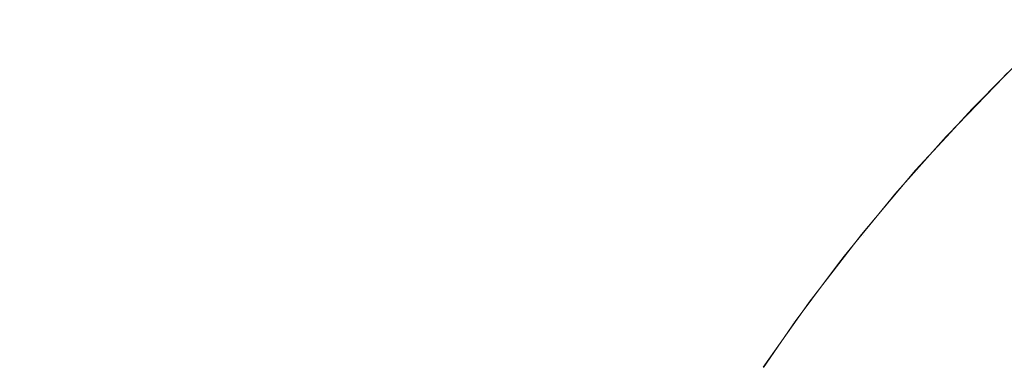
# Model space of a CAD drawing. Header units: centimetres. Extents: x -26 to 27.3, y -25.9 to -24.1.
# Tile 166 of 224: x 9.3621 to 9.4119, y -24.1038 to -24.0862. Entities that reach past the tile are written whole.
import ezdxf

# ---------------------------------------------------------------- set-up
doc = ezdxf.new("R2010")
doc.units = ezdxf.units.CM
doc.header["$LTSCALE"] = 2.54
doc.layers.add('Lucido design-1', color=7, linetype='Continuous')

# ---------------------------------------------------------------- blocks, each defined once
blk = doc.blocks.new('Gruppo-7-1')
at = {"color": 7, "linetype": 'Continuous', "lineweight": 9}
for points, invisible_edges in [([(9.358356, -24.083529, 1182.034932), (9.363049, -24.083529, 1182.031613), (9.361228, -24.086228, 1182.02915), (9.35664, -24.086228, 1182.032394)], 15), ([(9.363049, -24.083529, 1182.031613), (9.367598, -24.083529, 1182.028097), (9.365674, -24.086228, 1182.025713), (9.361228, -24.086228, 1182.02915)], 15), ([(9.367598, -24.083529, 1182.028097), (9.371993, -24.083529, 1182.024391), (9.369969, -24.086228, 1182.022091), (9.365674, -24.086228, 1182.025713)], 15), ([(9.371993, -24.083529, 1182.024391), (9.376227, -24.083529, 1182.020502), (9.374108, -24.086228, 1182.01829), (9.369969, -24.086228, 1182.022091)], 15), ([(9.376227, -24.083529, 1182.020502), (9.380293, -24.083529, 1182.016437), (9.378081, -24.086228, 1182.014317), (9.374108, -24.086228, 1182.01829)], 15), ([(9.380293, -24.083529, 1182.016437), (9.384182, -24.083529, 1182.012203), (9.381882, -24.086228, 1182.010179), (9.378081, -24.086228, 1182.014317)], 15), ([(9.384182, -24.083529, 1182.012203), (9.387888, -24.083529, 1182.007807), (9.385504, -24.086228, 1182.005883), (9.381882, -24.086228, 1182.010179)], 15), ([(9.387888, -24.083529, 1182.007807), (9.391404, -24.083529, 1182.003259), (9.388941, -24.086228, 1182.001437), (9.385504, -24.086228, 1182.005883)], 15), ([(9.391404, -24.083529, 1182.003259), (9.394723, -24.083529, 1181.998565), (9.392185, -24.086228, 1181.996849), (9.388941, -24.086228, 1182.001437)], 15), ([(9.394723, -24.083529, 1181.998565), (9.397841, -24.083529, 1181.993734), (9.395232, -24.086228, 1181.992128), (9.392185, -24.086228, 1181.996849)], 15), ([(9.397841, -24.083529, 1181.993734), (9.400751, -24.083529, 1181.988776), (9.398076, -24.086228, 1181.987282), (9.395232, -24.086228, 1181.992128)], 15), ([(9.400751, -24.083529, 1181.988776), (9.403447, -24.083529, 1181.983698), (9.400712, -24.086228, 1181.982319), (9.398076, -24.086228, 1181.987282)], 15), ([(9.403447, -24.083529, 1181.983698), (9.405926, -24.083529, 1181.978511), (9.403134, -24.086228, 1181.977249), (9.400712, -24.086228, 1181.982319)], 15), ([(9.405926, -24.083529, 1181.978511), (9.408182, -24.083529, 1181.973223), (9.40534, -24.086228, 1181.972081), (9.403134, -24.086228, 1181.977249)], 15), ([(9.408182, -24.083529, 1181.973223), (9.410212, -24.083529, 1181.967844), (9.407324, -24.086228, 1181.966824), (9.40534, -24.086228, 1181.972081)], 15), ([(9.410212, -24.083529, 1181.967844), (9.412012, -24.083529, 1181.962384), (9.409083, -24.086228, 1181.961487), (9.407324, -24.086228, 1181.966824)], 15), ([(9.412012, -24.083529, 1181.962384), (9.413578, -24.083529, 1181.956853), (9.410614, -24.086228, 1181.956081), (9.409083, -24.086228, 1181.961487)], 15), ([(9.413578, -24.083529, 1181.956853), (9.414909, -24.083529, 1181.951259), (9.411914, -24.086228, 1181.950614), (9.410614, -24.086228, 1181.956081)], 15), ([(9.414909, -24.083529, 1181.951259), (9.416, -24.083529, 1181.945615), (9.412981, -24.086228, 1181.945097), (9.411914, -24.086228, 1181.950614)], 15), ([(27.182518, -24.089063, 1182.393323), (27.182518, -24.086161, 1182.390286), (-25.917482, -24.086161, 1182.390286), (-25.917482, -24.089063, 1182.393323)], 10), ([(9.361228, -24.086228, 1182.02915), (9.365674, -24.086228, 1182.025713), (9.363822, -24.089048, 1182.02342), (9.359475, -24.089048, 1182.02678)], 15), ([(9.365674, -24.086228, 1182.025713), (9.369969, -24.086228, 1182.022091), (9.368022, -24.089048, 1182.019878), (9.363822, -24.089048, 1182.02342)], 15), ([(9.369969, -24.086228, 1182.022091), (9.374108, -24.086228, 1182.01829), (9.372068, -24.089048, 1182.016162), (9.368022, -24.089048, 1182.019878)], 15), ([(9.374108, -24.086228, 1182.01829), (9.378081, -24.086228, 1182.014317), (9.375953, -24.089048, 1182.012277), (9.372068, -24.089048, 1182.016162)], 15), ([(9.378081, -24.086228, 1182.014317), (9.381882, -24.086228, 1182.010179), (9.379669, -24.089048, 1182.008231), (9.375953, -24.089048, 1182.012277)], 15), ([(9.381882, -24.086228, 1182.010179), (9.385504, -24.086228, 1182.005883), (9.383211, -24.089048, 1182.004031), (9.379669, -24.089048, 1182.008231)], 15), ([(9.385504, -24.086228, 1182.005883), (9.388941, -24.086228, 1182.001437), (9.38657, -24.089048, 1181.999684), (9.383211, -24.089048, 1182.004031)], 15), ([(9.388941, -24.086228, 1182.001437), (9.392185, -24.086228, 1181.996849), (9.389743, -24.089048, 1181.995199), (9.38657, -24.089048, 1181.999684)], 15), ([(9.392185, -24.086228, 1181.996849), (9.395232, -24.086228, 1181.992128), (9.392722, -24.089048, 1181.990582), (9.389743, -24.089048, 1181.995199)], 15), ([(9.395232, -24.086228, 1181.992128), (9.398076, -24.086228, 1181.987282), (9.395503, -24.089048, 1181.985844), (9.392722, -24.089048, 1181.990582)], 15), ([(9.398076, -24.086228, 1181.987282), (9.400712, -24.086228, 1181.982319), (9.39808, -24.089048, 1181.980992), (9.395503, -24.089048, 1181.985844)], 15), ([(9.400712, -24.086228, 1181.982319), (9.403134, -24.086228, 1181.977249), (9.400448, -24.089048, 1181.976035), (9.39808, -24.089048, 1181.980992)], 15), ([(9.403134, -24.086228, 1181.977249), (9.40534, -24.086228, 1181.972081), (9.402604, -24.089048, 1181.970982), (9.400448, -24.089048, 1181.976035)], 15), ([(9.40534, -24.086228, 1181.972081), (9.407324, -24.086228, 1181.966824), (9.404544, -24.089048, 1181.965842), (9.402604, -24.089048, 1181.970982)], 15), ([(9.407324, -24.086228, 1181.966824), (9.409083, -24.086228, 1181.961487), (9.406264, -24.089048, 1181.960624), (9.404544, -24.089048, 1181.965842)], 15), ([(9.409083, -24.086228, 1181.961487), (9.410614, -24.086228, 1181.956081), (9.407761, -24.089048, 1181.955338), (9.406264, -24.089048, 1181.960624)], 15), ([(9.410614, -24.086228, 1181.956081), (9.411914, -24.086228, 1181.950614), (9.409032, -24.089048, 1181.949993), (9.407761, -24.089048, 1181.955338)], 15), ([(9.411914, -24.086228, 1181.950614), (9.412981, -24.086228, 1181.945097), (9.410075, -24.089048, 1181.944599), (9.409032, -24.089048, 1181.949993)], 15), ([(9.412981, -24.086228, 1181.945097), (9.413813, -24.086228, 1181.93954), (9.410889, -24.089048, 1181.939166), (9.410075, -24.089048, 1181.944599)], 15), ([(9.413813, -24.086228, 1181.93954), (9.414408, -24.086228, 1181.933953), (9.411471, -24.089048, 1181.933703), (9.410889, -24.089048, 1181.939166)], 15), ([(9.414408, -24.086228, 1181.933953), (9.414766, -24.086228, 1181.928345), (9.41182, -24.089048, 1181.92822), (9.411471, -24.089048, 1181.933703)], 15), ([(9.414766, -24.086228, 1181.928345), (9.414885, -24.086228, 1181.922727), (9.411937, -24.089048, 1181.922727), (9.41182, -24.089048, 1181.92822)], 13), ([(9.41339, -24.087761, 1181.718367), (9.410391, -24.09076, 1181.718367), (9.410322, -24.090694, 1181.722727), (9.411938, -24.089079, 1181.722727)], 11), ([(9.410391, -24.09076, 1181.718367), (9.41339, -24.087761, 1181.718367), (9.413574, -24.087953, 1181.714235), (9.410583, -24.090944, 1181.714235)], 15), ([(9.410583, -24.090944, 1181.714235), (9.413574, -24.087953, 1181.714235), (9.413876, -24.088268, 1181.71012), (9.410898, -24.091246, 1181.71012)], 15), ([(9.413324, -24.087692, 1181.722727), (9.411938, -24.089079, 1181.722727), (9.411922, -24.089063, 1181.922727), (9.411937, -24.089048, 1181.922727)], 10), ([(9.410898, -24.091246, 1181.71012), (9.413876, -24.088268, 1181.71012), (9.414295, -24.088706, 1181.706031), (9.411336, -24.091665, 1181.706031)], 15), ([(-25.917482, -24.089063, 1182.393323), (-25.917482, -24.08918, 1182.393435), (27.182518, -24.08918, 1182.393435), (27.182518, -24.089063, 1182.393323)], 10), ([(9.359475, -24.089048, 1182.02678), (9.363822, -24.089048, 1182.02342), (9.362045, -24.091983, 1182.02122), (9.357793, -24.091983, 1182.024506)], 15), ([(9.363822, -24.089048, 1182.02342), (9.368022, -24.089048, 1182.019878), (9.366154, -24.091983, 1182.017756), (9.362045, -24.091983, 1182.02122)], 15), ([(9.368022, -24.089048, 1182.019878), (9.372068, -24.089048, 1182.016162), (9.370111, -24.091983, 1182.01412), (9.366154, -24.091983, 1182.017756)], 15), ([(9.372068, -24.089048, 1182.016162), (9.375953, -24.089048, 1182.012277), (9.373911, -24.091983, 1182.01032), (9.370111, -24.091983, 1182.01412)], 15), ([(9.375953, -24.089048, 1182.012277), (9.379669, -24.089048, 1182.008231), (9.377546, -24.091983, 1182.006363), (9.373911, -24.091983, 1182.01032)], 15), ([(9.379669, -24.089048, 1182.008231), (9.383211, -24.089048, 1182.004031), (9.38101, -24.091983, 1182.002254), (9.377546, -24.091983, 1182.006363)], 15), ([(9.383211, -24.089048, 1182.004031), (9.38657, -24.089048, 1181.999684), (9.384297, -24.091983, 1181.998002), (9.38101, -24.091983, 1182.002254)], 15), ([(9.38657, -24.089048, 1181.999684), (9.389743, -24.089048, 1181.995199), (9.3874, -24.091983, 1181.993615), (9.384297, -24.091983, 1181.998002)], 15), ([(9.389743, -24.089048, 1181.995199), (9.392722, -24.089048, 1181.990582), (9.390314, -24.091983, 1181.9891), (9.3874, -24.091983, 1181.993615)], 15), ([(9.392722, -24.089048, 1181.990582), (9.395503, -24.089048, 1181.985844), (9.393034, -24.091983, 1181.984465), (9.390314, -24.091983, 1181.9891)], 15), ([(9.395503, -24.089048, 1181.985844), (9.39808, -24.089048, 1181.980992), (9.395554, -24.091983, 1181.979719), (9.393034, -24.091983, 1181.984465)], 15), ([(9.39808, -24.089048, 1181.980992), (9.400448, -24.089048, 1181.976035), (9.397871, -24.091983, 1181.97487), (9.395554, -24.091983, 1181.979719)], 15), ([(9.400448, -24.089048, 1181.976035), (9.402604, -24.089048, 1181.970982), (9.399981, -24.091983, 1181.969927), (9.397871, -24.091983, 1181.97487)], 15), ([(9.402604, -24.089048, 1181.970982), (9.404544, -24.089048, 1181.965842), (9.401878, -24.091983, 1181.9649), (9.399981, -24.091983, 1181.969927)], 15), ([(9.404544, -24.089048, 1181.965842), (9.406264, -24.089048, 1181.960624), (9.40356, -24.091983, 1181.959796), (9.401878, -24.091983, 1181.9649)], 15), ([(9.406264, -24.089048, 1181.960624), (9.407761, -24.089048, 1181.955338), (9.405024, -24.091983, 1181.954625), (9.40356, -24.091983, 1181.959796)], 15), ([(9.407761, -24.089048, 1181.955338), (9.409032, -24.089048, 1181.949993), (9.406268, -24.091983, 1181.949397), (9.405024, -24.091983, 1181.954625)], 15), ([(9.409032, -24.089048, 1181.949993), (9.410075, -24.089048, 1181.944599), (9.407288, -24.091983, 1181.944121), (9.406268, -24.091983, 1181.949397)], 15), ([(9.410075, -24.089048, 1181.944599), (9.410889, -24.089048, 1181.939166), (9.408084, -24.091983, 1181.938806), (9.407288, -24.091983, 1181.944121)], 15), ([(9.410889, -24.089048, 1181.939166), (9.411471, -24.089048, 1181.933703), (9.408653, -24.091983, 1181.933463), (9.408084, -24.091983, 1181.938806)], 15), ([(9.411471, -24.089048, 1181.933703), (9.41182, -24.089048, 1181.92822), (9.408995, -24.091983, 1181.9281), (9.408653, -24.091983, 1181.933463)], 15), ([(9.411922, -24.089063, 1181.922727), (9.409109, -24.091983, 1181.922727), (9.408995, -24.091983, 1181.9281), (9.41182, -24.089048, 1181.92822)], 14), ([(9.410322, -24.090694, 1181.722727), (9.409109, -24.091983, 1181.922727), (9.411922, -24.089063, 1181.922727)], 9), ([(9.411922, -24.089063, 1181.922727), (9.411938, -24.089079, 1181.722727), (9.410322, -24.090694, 1181.722727)], 9), ([(9.411336, -24.091665, 1181.706031), (9.414295, -24.088706, 1181.706031), (9.414831, -24.089264, 1181.701974), (9.411894, -24.092201, 1181.701974)], 15), ([(9.41182, -24.089048, 1181.92822), (9.411937, -24.089048, 1181.922727), (9.411922, -24.089063, 1181.922727)], 9), ([(27.182518, -24.092106, 1182.39625), (27.182518, -24.08918, 1182.393435), (-25.917482, -24.08918, 1182.393435), (-25.917482, -24.092106, 1182.39625)], 10), ([(9.411894, -24.092201, 1181.701974), (9.414831, -24.089264, 1181.701974), (9.415481, -24.089943, 1181.697955), (9.412572, -24.092851, 1181.697955)], 15), ([(9.410391, -24.09076, 1181.718367), (9.407522, -24.093883, 1181.718367), (9.407451, -24.093821, 1181.722727), (9.409011, -24.092121, 1181.722727)], 11), ([(9.407522, -24.093883, 1181.718367), (9.410391, -24.09076, 1181.718367), (9.410583, -24.090944, 1181.714235), (9.407722, -24.094059, 1181.714235)], 15), ([(9.407722, -24.094059, 1181.714235), (9.410583, -24.090944, 1181.714235), (9.410898, -24.091246, 1181.71012), (9.40805, -24.094348, 1181.71012)], 15), ([(9.410322, -24.090694, 1181.722727), (9.409011, -24.092121, 1181.722727), (9.408997, -24.092108, 1181.922727), (9.409109, -24.091983, 1181.922727)], 10), ([(9.409011, -24.092121, 1181.722727), (9.410322, -24.090694, 1181.722727), (9.410391, -24.09076, 1181.718367)], 10), ([(9.40805, -24.094348, 1181.71012), (9.410898, -24.091246, 1181.71012), (9.411336, -24.091665, 1181.706031), (9.408504, -24.094748, 1181.706031)], 15), ([(9.362045, -24.091983, 1182.02122), (9.366154, -24.091983, 1182.017756), (9.364367, -24.095027, 1182.015726), (9.360347, -24.095027, 1182.019116)], 15), ([(9.366154, -24.091983, 1182.017756), (9.370111, -24.091983, 1182.01412), (9.368241, -24.095027, 1182.012169), (9.364367, -24.095027, 1182.015726)], 15), ([(9.370111, -24.091983, 1182.01412), (9.373911, -24.091983, 1182.01032), (9.37196, -24.095027, 1182.00845), (9.368241, -24.095027, 1182.012169)], 15), ([(9.373911, -24.091983, 1182.01032), (9.377546, -24.091983, 1182.006363), (9.375517, -24.095027, 1182.004577), (9.37196, -24.095027, 1182.00845)], 15), ([(9.377546, -24.091983, 1182.006363), (9.38101, -24.091983, 1182.002254), (9.378907, -24.095027, 1182.000556), (9.375517, -24.095027, 1182.004577)], 15), ([(9.38101, -24.091983, 1182.002254), (9.384297, -24.091983, 1181.998002), (9.382123, -24.095027, 1181.996395), (9.378907, -24.095027, 1182.000556)], 15), ([(9.384297, -24.091983, 1181.998002), (9.3874, -24.091983, 1181.993615), (9.38516, -24.095027, 1181.992101), (9.382123, -24.095027, 1181.996395)], 15), ([(9.3874, -24.091983, 1181.993615), (9.390314, -24.091983, 1181.9891), (9.388012, -24.095027, 1181.987682), (9.38516, -24.095027, 1181.992101)], 15), ([(9.390314, -24.091983, 1181.9891), (9.393034, -24.091983, 1181.984465), (9.390674, -24.095027, 1181.983147), (9.388012, -24.095027, 1181.987682)], 15), ([(9.393034, -24.091983, 1181.984465), (9.395554, -24.091983, 1181.979719), (9.393141, -24.095027, 1181.978502), (9.390674, -24.095027, 1181.983147)], 15), ([(9.395554, -24.091983, 1181.979719), (9.397871, -24.091983, 1181.97487), (9.395408, -24.095027, 1181.973757), (9.393141, -24.095027, 1181.978502)], 15), ([(9.397871, -24.091983, 1181.97487), (9.399981, -24.091983, 1181.969927), (9.397472, -24.095027, 1181.968919), (9.395408, -24.095027, 1181.973757)], 15), ([(9.399981, -24.091983, 1181.969927), (9.401878, -24.091983, 1181.9649), (9.399329, -24.095027, 1181.963999), (9.397472, -24.095027, 1181.968919)], 15), ([(9.401878, -24.091983, 1181.9649), (9.40356, -24.091983, 1181.959796), (9.400975, -24.095027, 1181.959004), (9.399329, -24.095027, 1181.963999)], 15), ([(9.40356, -24.091983, 1181.959796), (9.405024, -24.091983, 1181.954625), (9.402408, -24.095027, 1181.953944), (9.400975, -24.095027, 1181.959004)], 15), ([(9.405024, -24.091983, 1181.954625), (9.406268, -24.091983, 1181.949397), (9.403625, -24.095027, 1181.948828), (9.402408, -24.095027, 1181.953944)], 15), ([(9.406268, -24.091983, 1181.949397), (9.407288, -24.091983, 1181.944121), (9.404624, -24.095027, 1181.943664), (9.403625, -24.095027, 1181.948828)], 15), ([(9.407288, -24.091983, 1181.944121), (9.408084, -24.091983, 1181.938806), (9.405402, -24.095027, 1181.938463), (9.404624, -24.095027, 1181.943664)], 15), ([(9.408084, -24.091983, 1181.938806), (9.408653, -24.091983, 1181.933463), (9.405959, -24.095027, 1181.933234), (9.405402, -24.095027, 1181.938463)], 15), ([(9.408653, -24.091983, 1181.933463), (9.408995, -24.091983, 1181.9281), (9.406294, -24.095027, 1181.927985), (9.405959, -24.095027, 1181.933234)], 15), ([(9.408997, -24.092108, 1181.922727), (9.406406, -24.095027, 1181.922727), (9.406294, -24.095027, 1181.927985), (9.408995, -24.091983, 1181.9281)], 14), ([(9.408504, -24.094748, 1181.706031), (9.411336, -24.091665, 1181.706031), (9.411894, -24.092201, 1181.701974), (9.409085, -24.095259, 1181.701974)], 15), ([(9.408995, -24.091983, 1181.9281), (9.409109, -24.091983, 1181.922727), (9.408997, -24.092108, 1181.922727)], 9), ([(-25.917482, -24.092106, 1182.39625), (-25.917482, -24.092333, 1182.39645), (27.182518, -24.092333, 1182.39645), (27.182518, -24.092106, 1182.39625)], 10), ([(27.182518, -24.095274, 1182.399049), (27.182518, -24.092333, 1182.39645), (-25.917482, -24.092333, 1182.39645), (-25.917482, -24.095274, 1182.399049)], 10), ([(9.407451, -24.093821, 1181.722727), (9.406406, -24.095027, 1181.922727), (9.408997, -24.092108, 1181.922727)], 9), ([(9.408997, -24.092108, 1181.922727), (9.409011, -24.092121, 1181.722727), (9.407451, -24.093821, 1181.722727)], 9), ([(9.409085, -24.095259, 1181.701974), (9.411894, -24.092201, 1181.701974), (9.412572, -24.092851, 1181.697955), (9.40979, -24.09588, 1181.697955)], 15), ([(9.40979, -24.09588, 1181.697955), (9.412572, -24.092851, 1181.697955), (9.413369, -24.093614, 1181.693983), (9.410619, -24.096609, 1181.693983)], 15), ([(9.407522, -24.093883, 1181.718367), (9.404788, -24.097126, 1181.718367), (9.404714, -24.097066, 1181.722727), (9.406213, -24.095288, 1181.722727)], 11), ([(9.404788, -24.097126, 1181.718367), (9.407522, -24.093883, 1181.718367), (9.407722, -24.094059, 1181.714235), (9.404995, -24.097293, 1181.714235)], 15), ([(9.404995, -24.097293, 1181.714235), (9.407722, -24.094059, 1181.714235), (9.40805, -24.094348, 1181.71012), (9.405335, -24.097567, 1181.71012)], 15), ([(9.407451, -24.093821, 1181.722727), (9.406213, -24.095288, 1181.722727), (9.406201, -24.095277, 1181.922727), (9.406406, -24.095027, 1181.922727)], 10), ([(9.406213, -24.095288, 1181.722727), (9.407451, -24.093821, 1181.722727), (9.407522, -24.093883, 1181.718367)], 10), ([(9.410619, -24.096609, 1181.693983), (9.413369, -24.093614, 1181.693983), (9.414283, -24.09449, 1181.690062), (9.411569, -24.097445, 1181.690062)], 15), ([(9.405335, -24.097567, 1181.71012), (9.40805, -24.094348, 1181.71012), (9.408504, -24.094748, 1181.706031), (9.405806, -24.097948, 1181.706031)], 15), ([(9.411569, -24.097445, 1181.690062), (9.414283, -24.09449, 1181.690062), (9.415311, -24.095475, 1181.6862), (9.412638, -24.098386, 1181.6862)], 15), ([(9.360347, -24.095027, 1182.019116), (9.364367, -24.095027, 1182.015726), (9.362666, -24.098176, 1182.013793), (9.358729, -24.098176, 1182.017113)], 15), ([(9.364367, -24.095027, 1182.015726), (9.368241, -24.095027, 1182.012169), (9.366459, -24.098176, 1182.01031), (9.362666, -24.098176, 1182.013793)], 15), ([(9.368241, -24.095027, 1182.012169), (9.37196, -24.095027, 1182.00845), (9.370101, -24.098176, 1182.006668), (9.366459, -24.098176, 1182.01031)], 15), ([(9.37196, -24.095027, 1182.00845), (9.375517, -24.095027, 1182.004577), (9.373584, -24.098176, 1182.002876), (9.370101, -24.098176, 1182.006668)], 15), ([(9.375517, -24.095027, 1182.004577), (9.378907, -24.095027, 1182.000556), (9.376904, -24.098176, 1181.998938), (9.373584, -24.098176, 1182.002876)], 15), ([(9.378907, -24.095027, 1182.000556), (9.382123, -24.095027, 1181.996395), (9.380053, -24.098176, 1181.994864), (9.376904, -24.098176, 1181.998938)], 15), ([(9.382123, -24.095027, 1181.996395), (9.38516, -24.095027, 1181.992101), (9.383027, -24.098176, 1181.990659), (9.380053, -24.098176, 1181.994864)], 15), ([(9.38516, -24.095027, 1181.992101), (9.388012, -24.095027, 1181.987682), (9.38582, -24.098176, 1181.986332), (9.383027, -24.098176, 1181.990659)], 15), ([(9.388012, -24.095027, 1181.987682), (9.390674, -24.095027, 1181.983147), (9.388426, -24.098176, 1181.981891), (9.38582, -24.098176, 1181.986332)], 15), ([(9.390674, -24.095027, 1181.983147), (9.393141, -24.095027, 1181.978502), (9.390842, -24.098176, 1181.977343), (9.388426, -24.098176, 1181.981891)], 15), ([(9.393141, -24.095027, 1181.978502), (9.395408, -24.095027, 1181.973757), (9.393062, -24.098176, 1181.972696), (9.390842, -24.098176, 1181.977343)], 15), ([(9.395408, -24.095027, 1181.973757), (9.397472, -24.095027, 1181.968919), (9.395083, -24.098176, 1181.967959), (9.393062, -24.098176, 1181.972696)], 15), ([(9.397472, -24.095027, 1181.968919), (9.399329, -24.095027, 1181.963999), (9.396901, -24.098176, 1181.963141), (9.395083, -24.098176, 1181.967959)], 15), ([(9.399329, -24.095027, 1181.963999), (9.400975, -24.095027, 1181.959004), (9.398513, -24.098176, 1181.95825), (9.396901, -24.098176, 1181.963141)], 15), ([(9.400975, -24.095027, 1181.959004), (9.402408, -24.095027, 1181.953944), (9.399917, -24.098176, 1181.953295), (9.398513, -24.098176, 1181.95825)], 15), ([(9.402408, -24.095027, 1181.953944), (9.403625, -24.095027, 1181.948828), (9.401108, -24.098176, 1181.948285), (9.399917, -24.098176, 1181.953295)], 15), ([(9.403625, -24.095027, 1181.948828), (9.404624, -24.095027, 1181.943664), (9.402086, -24.098176, 1181.943229), (9.401108, -24.098176, 1181.948285)], 15), ([(9.404624, -24.095027, 1181.943664), (9.405402, -24.095027, 1181.938463), (9.402848, -24.098176, 1181.938136), (9.402086, -24.098176, 1181.943229)], 15), ([(9.405402, -24.095027, 1181.938463), (9.405959, -24.095027, 1181.933234), (9.403394, -24.098176, 1181.933015), (9.402848, -24.098176, 1181.938136)], 15), ([(9.405959, -24.095027, 1181.933234), (9.406294, -24.095027, 1181.927985), (9.403722, -24.098176, 1181.927876), (9.403394, -24.098176, 1181.933015)], 15), ([(9.406201, -24.095277, 1181.922727), (9.403831, -24.098176, 1181.922727), (9.403722, -24.098176, 1181.927876), (9.406294, -24.095027, 1181.927985)], 14), ([(9.405806, -24.097948, 1181.706031), (9.408504, -24.094748, 1181.706031), (9.409085, -24.095259, 1181.701974), (9.406408, -24.098434, 1181.701974)], 15), ([(9.406294, -24.095027, 1181.927985), (9.406406, -24.095027, 1181.922727), (9.406201, -24.095277, 1181.922727)], 9), ([(-25.917482, -24.095274, 1182.399049), (-25.917482, -24.095614, 1182.399325), (27.182518, -24.095614, 1182.399325), (27.182518, -24.095274, 1182.399049)], 10), ([(9.404714, -24.097066, 1181.722727), (9.403831, -24.098176, 1181.922727), (9.406201, -24.095277, 1181.922727)], 9), ([(9.406201, -24.095277, 1181.922727), (9.406213, -24.095288, 1181.722727), (9.404714, -24.097066, 1181.722727)], 9), ([(9.406408, -24.098434, 1181.701974), (9.409085, -24.095259, 1181.701974), (9.40979, -24.09588, 1181.697955), (9.407139, -24.099024, 1181.697955)], 15), ([(27.182518, -24.098543, 1182.4017), (27.182518, -24.095614, 1182.399325), (-25.917482, -24.095614, 1182.399325), (-25.917482, -24.098543, 1182.4017)], 10), ([(9.407139, -24.099024, 1181.697955), (9.40979, -24.09588, 1181.697955), (9.410619, -24.096609, 1181.693983), (9.407998, -24.099717, 1181.693983)], 15), ([(9.407998, -24.099717, 1181.693983), (9.410619, -24.096609, 1181.693983), (9.411569, -24.097445, 1181.690062), (9.408982, -24.100512, 1181.690062)], 15), ([(9.402184, -24.100339, 1181.722727), (9.403562, -24.098556, 1181.722727), (9.404788, -24.097126, 1181.718367), (9.402195, -24.100481, 1181.718367)], 14), ([(9.402195, -24.100481, 1181.718367), (9.404788, -24.097126, 1181.718367), (9.404995, -24.097293, 1181.714235), (9.402409, -24.100639, 1181.714235)], 15), ([(9.402409, -24.100639, 1181.714235), (9.404995, -24.097293, 1181.714235), (9.405335, -24.097567, 1181.71012), (9.40276, -24.100899, 1181.71012)], 15), ([(9.404714, -24.097066, 1181.722727), (9.403562, -24.098556, 1181.722727), (9.403552, -24.098548, 1181.922727), (9.403831, -24.098176, 1181.922727)], 10), ([(9.403562, -24.098556, 1181.722727), (9.404714, -24.097066, 1181.722727), (9.404788, -24.097126, 1181.718367)], 10), ([(9.408982, -24.100512, 1181.690062), (9.411569, -24.097445, 1181.690062), (9.412638, -24.098386, 1181.6862), (9.41009, -24.101407, 1181.6862)], 15), ([(9.40276, -24.100899, 1181.71012), (9.405335, -24.097567, 1181.71012), (9.405806, -24.097948, 1181.706031), (9.403247, -24.101259, 1181.706031)], 15), ([(9.403247, -24.101259, 1181.706031), (9.405806, -24.097948, 1181.706031), (9.406408, -24.098434, 1181.701974), (9.403869, -24.101719, 1181.701974)], 15), ([(-25.917482, -24.098543, 1182.4017), (-25.917482, -24.099015, 1182.402059), (27.182518, -24.099015, 1182.402059), (27.182518, -24.098543, 1182.4017)], 10), ([(9.358729, -24.098176, 1182.017113), (9.362666, -24.098176, 1182.013793), (9.36103, -24.101472, 1182.011934), (9.357173, -24.101472, 1182.015186)], 15), ([(9.362666, -24.098176, 1182.013793), (9.366459, -24.098176, 1182.01031), (9.364745, -24.101472, 1182.008521), (9.36103, -24.101472, 1182.011934)], 15), ([(9.366459, -24.098176, 1182.01031), (9.370101, -24.098176, 1182.006668), (9.368312, -24.101472, 1182.004954), (9.364745, -24.101472, 1182.008521)], 15), ([(9.370101, -24.098176, 1182.006668), (9.373584, -24.098176, 1182.002876), (9.371725, -24.101472, 1182.001239), (9.368312, -24.101472, 1182.004954)], 15), ([(9.373584, -24.098176, 1182.002876), (9.376904, -24.098176, 1181.998938), (9.374976, -24.101472, 1181.997382), (9.371725, -24.101472, 1182.001239)], 15), ([(9.376904, -24.098176, 1181.998938), (9.380053, -24.098176, 1181.994864), (9.378062, -24.101472, 1181.993391), (9.374976, -24.101472, 1181.997382)], 15), ([(9.380053, -24.098176, 1181.994864), (9.383027, -24.098176, 1181.990659), (9.380975, -24.101472, 1181.989272), (9.378062, -24.101472, 1181.993391)], 15), ([(9.383027, -24.098176, 1181.990659), (9.38582, -24.098176, 1181.986332), (9.38371, -24.101472, 1181.985034), (9.380975, -24.101472, 1181.989272)], 15), ([(9.38582, -24.098176, 1181.986332), (9.388426, -24.098176, 1181.981891), (9.386263, -24.101472, 1181.980683), (9.38371, -24.101472, 1181.985034)], 15), ([(9.388426, -24.098176, 1181.981891), (9.390842, -24.098176, 1181.977343), (9.38863, -24.101472, 1181.976227), (9.386263, -24.101472, 1181.980683)], 15), ([(9.390842, -24.098176, 1181.977343), (9.393062, -24.098176, 1181.972696), (9.390805, -24.101472, 1181.971676), (9.38863, -24.101472, 1181.976227)], 15), ([(9.393062, -24.098176, 1181.972696), (9.395083, -24.098176, 1181.967959), (9.392784, -24.101472, 1181.967036), (9.390805, -24.101472, 1181.971676)], 15), ([(9.395083, -24.098176, 1181.967959), (9.396901, -24.098176, 1181.963141), (9.394566, -24.101472, 1181.962316), (9.392784, -24.101472, 1181.967036)], 15), ([(9.396901, -24.098176, 1181.963141), (9.398513, -24.098176, 1181.95825), (9.396145, -24.101472, 1181.957525), (9.394566, -24.101472, 1181.962316)], 15), ([(9.398513, -24.098176, 1181.95825), (9.399917, -24.098176, 1181.953295), (9.397519, -24.101472, 1181.952671), (9.396145, -24.101472, 1181.957525)], 15), ([(9.399917, -24.098176, 1181.953295), (9.401108, -24.098176, 1181.948285), (9.398687, -24.101472, 1181.947763), (9.397519, -24.101472, 1181.952671)], 15), ([(9.401108, -24.098176, 1181.948285), (9.402086, -24.098176, 1181.943229), (9.399644, -24.101472, 1181.94281), (9.398687, -24.101472, 1181.947763)], 15), ([(9.402086, -24.098176, 1181.943229), (9.402848, -24.098176, 1181.938136), (9.400391, -24.101472, 1181.937821), (9.399644, -24.101472, 1181.94281)], 15), ([(9.402848, -24.098176, 1181.938136), (9.403394, -24.098176, 1181.933015), (9.400926, -24.101472, 1181.932805), (9.400391, -24.101472, 1181.937821)], 15), ([(9.403394, -24.098176, 1181.933015), (9.403722, -24.098176, 1181.927876), (9.401247, -24.101472, 1181.927771), (9.400926, -24.101472, 1181.932805)], 15), ([(9.403552, -24.098548, 1181.922727), (9.402198, -24.100349, 1181.922727), (9.401247, -24.101472, 1181.927771), (9.403722, -24.098176, 1181.927876)], 14), ([(9.402198, -24.100349, 1181.922727), (9.403552, -24.098548, 1181.922727), (9.403562, -24.098556, 1181.722727)], 10), ([(9.403722, -24.098176, 1181.927876), (9.403831, -24.098176, 1181.922727), (9.403552, -24.098548, 1181.922727)], 9), ([(9.403869, -24.101719, 1181.701974), (9.406408, -24.098434, 1181.701974), (9.407139, -24.099024, 1181.697955), (9.404624, -24.102278, 1181.697955)], 15), ([(9.41009, -24.101407, 1181.6862), (9.412638, -24.098386, 1181.6862), (9.413824, -24.09943, 1181.682403), (9.41132, -24.1024, 1181.682403)], 15), ([(27.182518, -24.100338, 1182.403062), (27.182518, -24.099015, 1182.402059), (-25.917482, -24.099015, 1182.402059), (-25.917482, -24.100338, 1182.403062)], 10), ([(9.403562, -24.098556, 1181.722727), (9.402184, -24.100339, 1181.722727), (9.402198, -24.100349, 1181.922727)], 10), ([(9.404624, -24.102278, 1181.697955), (9.407139, -24.099024, 1181.697955), (9.407998, -24.099717, 1181.693983), (9.405511, -24.102934, 1181.693983)], 15), ([(9.41132, -24.1024, 1181.682403), (9.413824, -24.09943, 1181.682403), (9.415126, -24.100575, 1181.678678), (9.412669, -24.103489, 1181.678678)], 15), ([(9.405511, -24.102934, 1181.693983), (9.407998, -24.099717, 1181.693983), (9.408982, -24.100512, 1181.690062), (9.406529, -24.103687, 1181.690062)], 15), ([(-25.917482, -24.100338, 1182.403062), (-25.917482, -24.102542, 1182.404625), (27.182518, -24.102542, 1182.404625), (27.182518, -24.100338, 1182.403062)], 10), ([(9.399733, -24.103797, 1181.722727), (9.402118, -24.100425, 1181.722727), (9.402195, -24.100481, 1181.718367), (9.399746, -24.103944, 1181.718367)], 14), ([(9.402118, -24.100425, 1181.722727), (9.399733, -24.103797, 1181.722727), (9.399745, -24.103806, 1181.922727)], 10), ([(9.402118, -24.100425, 1181.722727), (9.399745, -24.103806, 1181.922727), (9.401354, -24.101472, 1181.922727)], 9), ([(9.399746, -24.103944, 1181.718367), (9.402195, -24.100481, 1181.718367), (9.402409, -24.100639, 1181.714235), (9.399966, -24.104093, 1181.714235)], 15), ([(9.402198, -24.100349, 1181.922727), (9.401354, -24.101472, 1181.922727), (9.401247, -24.101472, 1181.927771)], 10), ([(9.401354, -24.101472, 1181.922727), (9.402198, -24.100349, 1181.922727), (9.402184, -24.100339, 1181.722727), (9.402118, -24.100425, 1181.722727)], 10), ([(9.402195, -24.100481, 1181.718367), (9.402118, -24.100425, 1181.722727), (9.402184, -24.100339, 1181.722727)], 9), ([(9.406529, -24.103687, 1181.690062), (9.408982, -24.100512, 1181.690062), (9.41009, -24.101407, 1181.6862), (9.407674, -24.104534, 1181.6862)], 15), ([(9.399966, -24.104093, 1181.714235), (9.402409, -24.100639, 1181.714235), (9.40276, -24.100899, 1181.71012), (9.400328, -24.104337, 1181.71012)], 15), ([(9.400328, -24.104337, 1181.71012), (9.40276, -24.100899, 1181.71012), (9.403247, -24.101259, 1181.706031), (9.40083, -24.104677, 1181.706031)], 15), ([(9.36103, -24.101472, 1182.011934), (9.364745, -24.101472, 1182.008521), (9.363151, -24.104814, 1182.006858), (9.359508, -24.104814, 1182.010205)], 15), ([(9.364745, -24.101472, 1182.008521), (9.368312, -24.101472, 1182.004954), (9.366649, -24.104814, 1182.00336), (9.363151, -24.104814, 1182.006858)], 15), ([(9.368312, -24.101472, 1182.004954), (9.371725, -24.101472, 1182.001239), (9.369995, -24.104814, 1181.999717), (9.366649, -24.104814, 1182.00336)], 15), ([(9.371725, -24.101472, 1182.001239), (9.374976, -24.101472, 1181.997382), (9.373184, -24.104814, 1181.995935), (9.369995, -24.104814, 1181.999717)], 15), ([(9.374976, -24.101472, 1181.997382), (9.378062, -24.101472, 1181.993391), (9.37621, -24.104814, 1181.992021), (9.373184, -24.104814, 1181.995935)], 15), ([(9.378062, -24.101472, 1181.993391), (9.380975, -24.101472, 1181.989272), (9.379066, -24.104814, 1181.987982), (9.37621, -24.104814, 1181.992021)], 15), ([(9.380975, -24.101472, 1181.989272), (9.38371, -24.101472, 1181.985034), (9.381749, -24.104814, 1181.983826), (9.379066, -24.104814, 1181.987982)], 15), ([(9.38371, -24.101472, 1181.985034), (9.386263, -24.101472, 1181.980683), (9.384252, -24.104814, 1181.979559), (9.381749, -24.104814, 1181.983826)], 15), ([(9.386263, -24.101472, 1181.980683), (9.38863, -24.101472, 1181.976227), (9.386573, -24.104814, 1181.97519), (9.384252, -24.104814, 1181.979559)], 15), ([(9.38863, -24.101472, 1181.976227), (9.390805, -24.101472, 1181.971676), (9.388705, -24.104814, 1181.970727), (9.386573, -24.104814, 1181.97519)], 15), ([(9.390805, -24.101472, 1181.971676), (9.392784, -24.101472, 1181.967036), (9.390647, -24.104814, 1181.966177), (9.388705, -24.104814, 1181.970727)], 15), ([(9.392784, -24.101472, 1181.967036), (9.394566, -24.101472, 1181.962316), (9.392394, -24.104814, 1181.961549), (9.390647, -24.104814, 1181.966177)], 15), ([(9.394566, -24.101472, 1181.962316), (9.396145, -24.101472, 1181.957525), (9.393942, -24.104814, 1181.95685), (9.392394, -24.104814, 1181.961549)], 15), ([(9.396145, -24.101472, 1181.957525), (9.397519, -24.101472, 1181.952671), (9.39529, -24.104814, 1181.952091), (9.393942, -24.104814, 1181.95685)], 15), ([(9.397519, -24.101472, 1181.952671), (9.398687, -24.101472, 1181.947763), (9.396435, -24.104814, 1181.947278), (9.39529, -24.104814, 1181.952091)], 15), ([(9.398687, -24.101472, 1181.947763), (9.399644, -24.101472, 1181.94281), (9.397374, -24.104814, 1181.942421), (9.396435, -24.104814, 1181.947278)], 15), ([(9.399644, -24.101472, 1181.94281), (9.400391, -24.101472, 1181.937821), (9.398106, -24.104814, 1181.937529), (9.397374, -24.104814, 1181.942421)], 15), ([(9.400391, -24.101472, 1181.937821), (9.400926, -24.101472, 1181.932805), (9.39863, -24.104814, 1181.93261), (9.398106, -24.104814, 1181.937529)], 15), ([(9.400926, -24.101472, 1181.932805), (9.401247, -24.101472, 1181.927771), (9.398945, -24.104814, 1181.927673), (9.39863, -24.104814, 1181.93261)], 15), ([(9.398945, -24.104814, 1181.927673), (9.401247, -24.101472, 1181.927771), (9.401354, -24.101472, 1181.922727), (9.399745, -24.103806, 1181.922727)], 11), ([(9.40083, -24.104677, 1181.706031), (9.403247, -24.101259, 1181.706031), (9.403869, -24.101719, 1181.701974), (9.401471, -24.10511, 1181.701974)], 15), ([(9.407674, -24.104534, 1181.6862), (9.41009, -24.101407, 1181.6862), (9.41132, -24.1024, 1181.682403), (9.408945, -24.105473, 1181.682403)], 15), ([(9.401471, -24.10511, 1181.701974), (9.403869, -24.101719, 1181.701974), (9.404624, -24.102278, 1181.697955), (9.402249, -24.105636, 1181.697955)], 15), ([(9.402249, -24.105636, 1181.697955), (9.404624, -24.102278, 1181.697955), (9.405511, -24.102934, 1181.693983), (9.403164, -24.106254, 1181.693983)], 15), ([(9.408945, -24.105473, 1181.682403), (9.41132, -24.1024, 1181.682403), (9.412669, -24.103489, 1181.678678), (9.410339, -24.106504, 1181.678678)], 15), ([(27.182518, -24.103796, 1182.405514), (27.182518, -24.102542, 1182.404625), (-25.917482, -24.102542, 1182.404625), (-25.917482, -24.103796, 1182.405514)], 10), ([(9.403164, -24.106254, 1181.693983), (9.405511, -24.102934, 1181.693983), (9.406529, -24.103687, 1181.690062), (9.404212, -24.106962, 1181.690062)], 15), ([(9.410339, -24.106504, 1181.678678), (9.412669, -24.103489, 1181.678678), (9.414135, -24.104672, 1181.67503), (9.411853, -24.107624, 1181.67503)], 15), ([(-25.917482, -24.103796, 1182.405514), (-25.917482, -24.106169, 1182.407049), (27.182518, -24.106169, 1182.407049), (27.182518, -24.103796, 1182.405514)], 10), ([(9.404212, -24.106962, 1181.690062), (9.406529, -24.103687, 1181.690062), (9.407674, -24.104534, 1181.6862), (9.405392, -24.10776, 1181.6862)], 15)]:
    blk.add_3dface(points, dxfattribs=dict(at, invisible_edges=invisible_edges))

msp = doc.modelspace()

# ---------------------------------------------------------------- block references
at = {"layer": 'Lucido design-1', "color": 7}
msp.add_blockref('Gruppo-7-1', (0, 0), dxfattribs=at)

doc.saveas('drawing.dxf')
